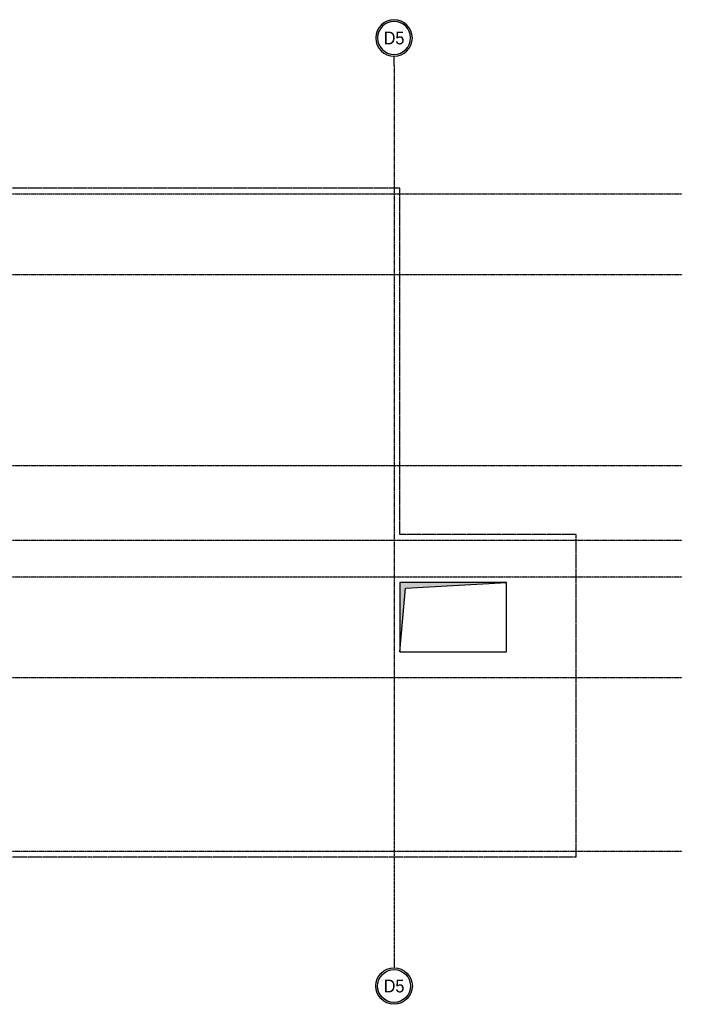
# Model space of a CAD drawing. Header units: inches. Extents: x 788 to 26783, y -4103 to 21.
# Tile 10 of 101: x 2403 to 3563, y -4103 to -2380. Entities that reach past the tile are written whole.
import ezdxf
from ezdxf.enums import TextEntityAlignment as Align

# ---------------------------------------------------------------- set-up
doc = ezdxf.new("R2010")
doc.units = ezdxf.units.IN
doc.header["$MEASUREMENT"] = 0
doc.linetypes.add('CENTER', pattern=[2, 1.25, -0.25, 0.25, -0.25])
doc.linetypes.add('DASHED2', pattern=[0.375, 0.25, -0.125])
for name, color, linetype in [('Os-osie glowne', 1, 'CENTER'), ('Os-osie-opis', 2, 'Continuous'), ('W-idok nad', 5, 'DASHED2'), ('W-otwor-strop', 1, 'Continuous')]:
    doc.layers.add(name, color=color, linetype=linetype)
doc.styles.add('dwg_opis duży', font='ARIAL.TTF', dxfattribs={"width": 0.9})

# ---------------------------------------------------------------- blocks, each defined once
blk = doc.blocks.new('_opis_osi_liczbowy')
blk.add_hatch(color=256).paths.add_polyline_path([(32, 32), (32, 28.8, -1), (32, -28.8), (32, -32, 1)])
for radius in [32, 28.8]:
    blk.add_circle((32, 0), radius)
at = {"style": 'dwg_opis duży', "width": 0.9}
blk.add_attdef('AXNAMEH', text='', height=22.4, rotation=90, dxfattribs=at).set_placement((32, 0), align=Align.MIDDLE_CENTER)

msp = doc.modelspace()

# ---------------------------------------------------------------- hatches: boundary and pattern name
at = {"layer": 'W-otwor-strop'}
h = msp.add_hatch(color=256, dxfattribs=at)
h.paths.add_polyline_path([(3255, -3365), (3068, -3365), (3068, -3421.5), (3073.8, -3421.5), (3078, -3375)])
h.paths.add_polyline_path([(3073.8, -3421.5), (3068, -3421.5), (3068, -3486)])

# ---------------------------------------------------------------- linework, layer by layer
at = {"layer": 'Os-osie glowne'}
for points in [[(3058, -2460), (3058, -4022.9)], [(868, -2685), (3562.5, -2685)], [(868, -2826), (3562.5, -2826)], [(868, -3160), (3562.5, -3160)], [(868, -3291), (3562.5, -3291)], [(868, -3355), (3562.5, -3355)], [(868, -3531), (3562.5, -3531)], [(868, -3835), (3562.5, -3835)]]:
    msp.add_lwpolyline(points, dxfattribs=at)
at = {"layer": 'Os-osie-opis'}
for points in [[(3058, -2460), (3058, -2444)], [(3058, -4022.9), (3058, -4038.9)]]:
    msp.add_lwpolyline(points, dxfattribs=at)
at = {"layer": 'W-idok nad', "ltscale": 5}
for p, q in [((3068, -2675), (2268, -2675)), ((3068, -3281), (3068, -2675)), ((3377, -3281), (3068, -3281)), ((3377, -3845), (3377, -3281)), ((2268, -3845), (3377, -3845))]:
    msp.add_line(p, q, dxfattribs=at)
at = {"layer": 'W-otwor-strop'}
msp.add_lwpolyline([(3255, -3486), (3255, -3365), (3068, -3365), (3068, -3486)], close=True, dxfattribs=at)
msp.add_lwpolyline([(3068, -3486), (3078, -3375), (3255, -3365)], dxfattribs=at)

# ---------------------------------------------------------------- block references
at = {"layer": 'Os-osie-opis'}
ref = msp.add_blockref('_opis_osi_liczbowy', (3058, -2444), dxfattribs=dict(at, xscale=-1, rotation=270))
ref.add_attrib('AXNAMEH', 'D5', dxfattribs={"layer": '0', "height": 22.4, "style": 'dwg_opis duży', "width": 0.9}).set_placement((3058, -2412), align=Align.MIDDLE_CENTER)
ref = msp.add_blockref('_opis_osi_liczbowy', (3058, -4038.9), dxfattribs=dict(at, rotation=270))
ref.add_attrib('AXNAMEH', 'D5', dxfattribs={"layer": '0', "height": 22.4, "style": 'dwg_opis duży', "width": 0.9}).set_placement((3058, -4070.9), align=Align.MIDDLE_CENTER)

doc.saveas('drawing.dxf')
